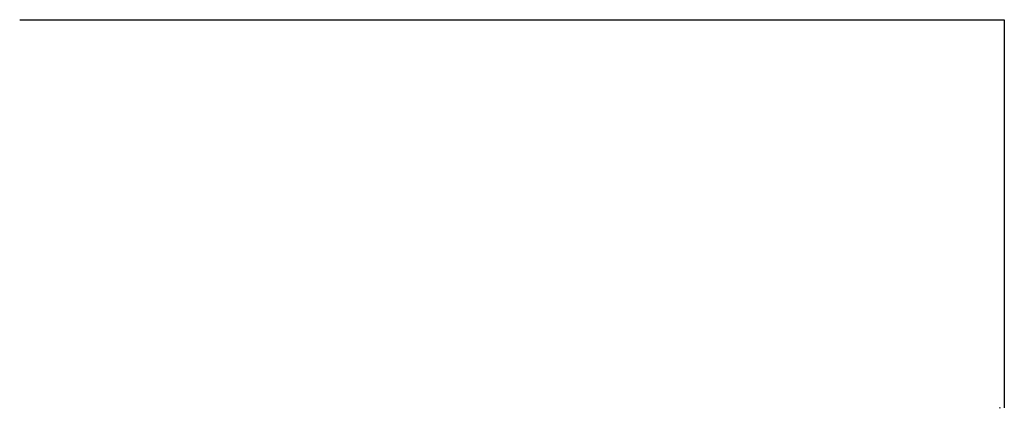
# Model space of a CAD drawing. Header units: metres. Extents: x 30502747 to 30502849, y 6949293 to 6949334.
import ezdxf

# ---------------------------------------------------------------- set-up
doc = ezdxf.new("R2010")
doc.units = ezdxf.units.M

msp = doc.modelspace()

# ---------------------------------------------------------------- linework, layer by layer
at = {"flags": 128}
msp.add_lwpolyline([(30502746.92, 6949333.51), (30502848.93, 6949333.51), (30502848.93, 6949293.29)], dxfattribs=at)
at = {"extrusion": (-1, 0, 0)}
msp.add_circle((-6949293.29, 79.2, -30502848.48), 0.0495, dxfattribs=at)

doc.saveas('drawing.dxf')
